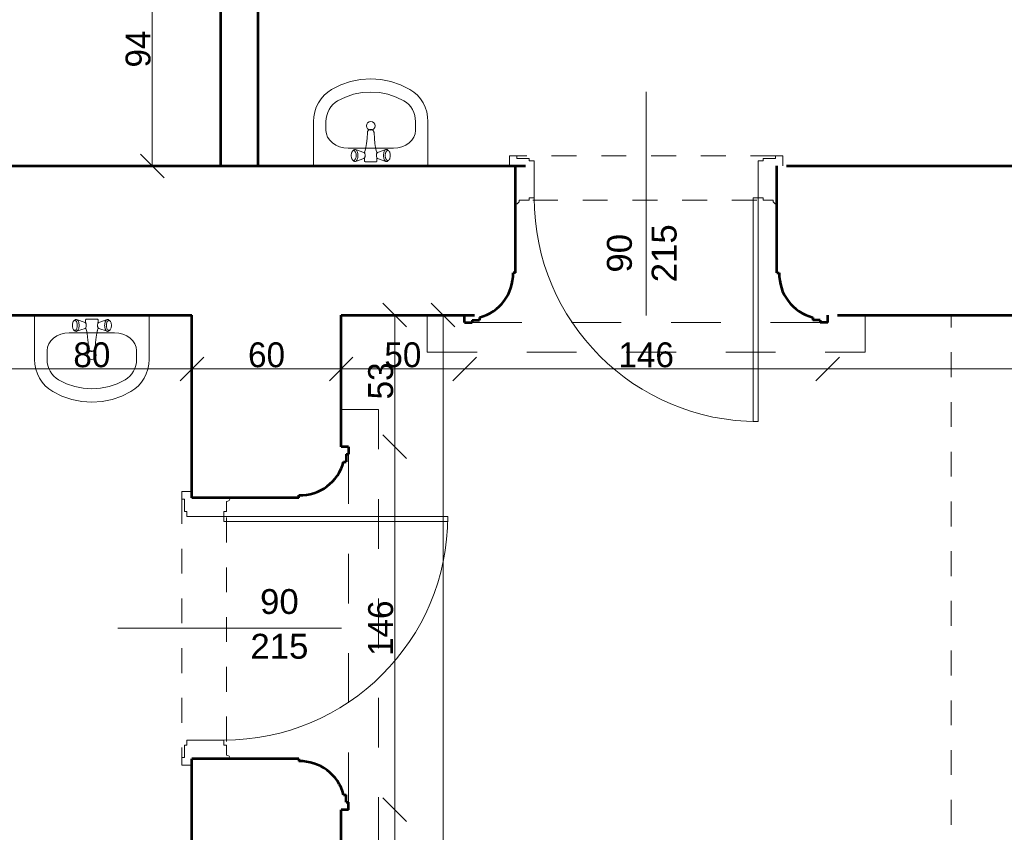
# Model space of a CAD drawing. Header units: inches. Extents: x -21887 to 84279, y -131485 to 67836.
# Tile 185 of 256: x -11132 to -7174, y 52950 to 56219. Entities that reach past the tile are written whole.
import ezdxf

# ---------------------------------------------------------------- set-up
doc = ezdxf.new("R2010")
doc.units = ezdxf.units.IN
doc.header["$MEASUREMENT"] = 0
doc.linetypes.add('Dashed', pattern=[400, 200, -200])
doc.linetypes.add('Dashed copy', pattern=[200, 100, -100])
doc.layers.get('0').update_dxf_attribs({"lineweight": 13})
doc.layers.get('Defpoints').update_dxf_attribs({"lineweight": 13})
for name, color, linetype, lineweight in [('AI_MURY', 7, 'Continuous', 53), ('Dimensioning', 7, 'Continuous', 13), ('DRZWI', 7, 'Continuous', 13), ('dzialowki', 7, 'Continuous', 53), ('Furniture & Equipment', 7, 'Continuous', 13)]:
    doc.layers.add(name, color=color, linetype=linetype, lineweight=lineweight)
doc.styles.add('GENERATED_STYLE_7', font='txt')
doc.styles.add('Style-Courier New', font='txt')
doc.dimstyles.new('Dimstyle_4', dxfattribs={"dimtxt": 100, "dimasz": 95, "dimexe": 0, "dimexo": 0, "dimgap": 0.09, "dimtad": 1, "dimdec": 0, "dimlfac": 0.1, "dimzin": 0, "dimdsep": 46, "dimlunit": 5, "dimtxsty": 'GENERATED_STYLE_7', "dimblk": 'ARROWHEAD_6', "dimcen": 0.09, "dimclrd": 161, "dimclre": 161, "dimclrt": 7, "dimadec": 0, "dimazin": 0, "dimtfac": 1, "dimtdec": 0, "dimtmove": 0, "dimatfit": 3, "dimfxl": 0, "dimtolj": 1, "dimtzin": 0, "dimarcsym": 0})
doc.dimstyles.new('Dimstyle_5', dxfattribs={"dimtxt": 100, "dimasz": 95, "dimexe": 0.18, "dimexo": 0, "dimgap": 0.09, "dimtad": 1, "dimtih": 1, "dimtoh": 1, "dimdec": 0, "dimlfac": 0.1, "dimzin": 0, "dimdsep": 46, "dimlunit": 5, "dimtxsty": 'GENERATED_STYLE_7', "dimblk": 'ARROWHEAD_6', "dimcen": 0.09, "dimclrd": 161, "dimclre": 161, "dimclrt": 7, "dimadec": 0, "dimazin": 0, "dimtfac": 1, "dimtdec": 0, "dimtmove": 0, "dimatfit": 3, "dimfxl": 0, "dimtolj": 1, "dimtzin": 0, "dimarcsym": 0})

# ---------------------------------------------------------------- blocks, each defined once
blk = doc.blocks.new('Basin 01_60')
at = {"layer": 'Furniture & Equipment', "color": 9, "linetype": 'Continuous'}
for p, q in [((0, 350), (0, 171.8)), ((460, 350), (0, 350)), ((152.8, 318.2), (152.1, 315)), ((152.8, 318.2), (152.1, 315)), ((153.8, 321.1), (152.8, 318.2)), ((153.8, 321.1), (152.8, 318.2)), ((155.1, 323.5), (153.8, 321.1)), ((155.1, 323.5), (153.8, 321.1)), ((156.5, 325.5), (155.1, 323.5)), ((156.5, 325.5), (155.1, 323.5)), ((158.1, 327), (156.5, 325.5)), ((158.1, 327), (156.5, 325.5)), ((162.6, 330.7), (158.1, 327)), ((162.6, 330.7), (158.1, 327)), ((159.8, 327.9), (158.1, 327)), ((159.8, 327.9), (158.1, 327)), ((161.5, 328.2), (159.8, 327.9)), ((161.5, 328.2), (159.8, 327.9)), ((163.2, 327.9), (161.5, 328.2)), ((163.2, 327.9), (161.5, 328.2)), ((164.6, 331.8), (162.6, 330.7)), ((164.6, 331.8), (162.6, 330.7)), ((164.9, 327), (163.2, 327.9)), ((164.9, 327), (163.2, 327.9)), ((166.7, 332.2), (164.6, 331.8)), ((166.7, 332.2), (164.6, 331.8)), ((166.5, 325.5), (164.9, 327)), ((166.5, 325.5), (164.9, 327)), ((167.9, 323.5), (166.5, 325.5)), ((167.9, 323.5), (166.5, 325.5)), ((168.8, 331.8), (166.7, 332.2)), ((168.8, 331.8), (166.7, 332.2)), ((169.2, 321.1), (167.9, 323.5)), ((169.2, 321.1), (167.9, 323.5)), ((170.8, 330.7), (168.8, 331.8)), ((202.4, 320), (168.8, 331.8)), ((170.8, 330.7), (168.8, 331.8)), ((202.4, 320), (168.8, 331.8)), ((170.2, 318.2), (169.2, 321.1)), ((170.2, 318.2), (169.2, 321.1)), ((170.9, 315), (170.2, 318.2)), ((170.9, 315), (170.2, 318.2)), ((172.7, 329), (170.8, 330.7)), ((172.7, 329), (170.8, 330.7)), ((174.4, 326.6), (172.7, 329)), ((174.4, 326.6), (172.7, 329)), ((175.9, 323.6), (174.4, 326.6)), ((175.9, 323.6), (174.4, 326.6)), ((177.1, 320.2), (175.9, 323.6)), ((177.1, 320.2), (175.9, 323.6)), ((178, 316.4), (177.1, 320.2)), ((178, 316.4), (177.1, 320.2)), ((203.4, 319.5), (202.4, 320)), ((203.4, 319.5), (202.4, 320)), ((204.3, 318.6), (203.4, 319.5)), ((204.3, 318.6), (203.4, 319.5)), ((205.2, 317.4), (204.3, 318.6)), ((205.2, 317.4), (204.3, 318.6)), ((206.7, 318.2), (204.6, 318.2)), ((206.7, 318.2), (204.6, 318.2)), ((205.2, 331.2), (205, 330.7)), ((205.2, 331.2), (205, 330.7)), ((205, 330.7), (205, 330.2)), ((205, 330.7), (205, 330.2)), ((205, 330.2), (205, 318.2)), ((205, 330.2), (205, 318.2)), ((205.4, 331.7), (205.2, 331.2)), ((205.4, 331.7), (205.2, 331.2)), ((205.9, 315.9), (205.2, 317.4)), ((205.9, 315.9), (205.2, 317.4)), ((205.7, 332.1), (205.4, 331.7)), ((205.7, 332.1), (205.4, 331.7)), ((206.1, 332.5), (205.7, 332.1)), ((206.1, 332.5), (205.7, 332.1)), ((206.5, 332.8), (206.1, 332.5)), ((206.5, 332.8), (206.1, 332.5)), ((207, 333), (206.5, 332.8)), ((207, 333), (206.5, 332.8)), ((207.5, 333.2), (207, 333)), ((207.5, 333.2), (207, 333)), ((208, 333.2), (207.5, 333.2)), ((208, 333.2), (207.5, 333.2)), ((252, 333.2), (208, 333.2)), ((252, 333.2), (208, 333.2)), ((252.5, 333.2), (252, 333.2)), ((252.5, 333.2), (252, 333.2)), ((253, 333), (252.5, 333.2)), ((253, 333), (252.5, 333.2)), ((253.5, 332.8), (253, 333)), ((253.5, 332.8), (253, 333)), ((253.9, 332.5), (253.5, 332.8)), ((253.9, 332.5), (253.5, 332.8)), ((255.4, 318.2), (253.5, 318.2)), ((255.4, 318.2), (253.5, 318.2)), ((254.3, 332.1), (253.9, 332.5)), ((254.3, 332.1), (253.9, 332.5)), ((254.8, 317.4), (254.1, 315.9)), ((254.8, 317.4), (254.1, 315.9)), ((254.6, 331.7), (254.3, 332.1)), ((254.6, 331.7), (254.3, 332.1)), ((254.8, 331.2), (254.6, 331.7)), ((254.8, 331.2), (254.6, 331.7)), ((255, 330.7), (254.8, 331.2)), ((255, 330.7), (254.8, 331.2)), ((255.7, 318.6), (254.8, 317.4)), ((255.7, 318.6), (254.8, 317.4)), ((255, 330.2), (255, 330.7)), ((255, 330.2), (255, 330.7)), ((255, 318.2), (255, 330.2)), ((255, 318.2), (255, 330.2)), ((256.6, 319.5), (255.7, 318.6)), ((256.6, 319.5), (255.7, 318.6)), ((257.6, 320), (256.6, 319.5)), ((257.6, 320), (256.6, 319.5)), ((257.6, 320), (291.2, 331.8)), ((257.6, 320), (291.2, 331.8)), ((282.9, 320.2), (282, 316.4)), ((282.9, 320.2), (282, 316.4)), ((284.1, 323.6), (282.9, 320.2)), ((284.1, 323.6), (282.9, 320.2)), ((285.6, 326.6), (284.1, 323.6)), ((285.6, 326.6), (284.1, 323.6)), ((287.3, 329), (285.6, 326.6)), ((287.3, 329), (285.6, 326.6)), ((289.2, 330.7), (287.3, 329)), ((289.2, 330.7), (287.3, 329)), ((289.8, 318.2), (289.1, 315)), ((289.8, 318.2), (289.1, 315)), ((291.2, 331.8), (289.2, 330.7)), ((291.2, 331.8), (289.2, 330.7)), ((290.8, 321.1), (289.8, 318.2)), ((290.8, 321.1), (289.8, 318.2)), ((292.1, 323.5), (290.8, 321.1)), ((292.1, 323.5), (290.8, 321.1)), ((293.3, 332.2), (291.2, 331.8)), ((293.3, 332.2), (291.2, 331.8)), ((293.5, 325.5), (292.1, 323.5)), ((293.5, 325.5), (292.1, 323.5)), ((295.4, 331.8), (293.3, 332.2)), ((295.4, 331.8), (293.3, 332.2)), ((295.1, 327), (293.5, 325.5)), ((295.1, 327), (293.5, 325.5)), ((296.8, 327.9), (295.1, 327)), ((296.8, 327.9), (295.1, 327)), ((297.4, 330.7), (295.4, 331.8)), ((297.4, 330.7), (295.4, 331.8)), ((298.5, 328.2), (296.8, 327.9)), ((298.5, 328.2), (296.8, 327.9)), ((297.4, 330.7), (301.9, 327)), ((297.4, 330.7), (301.9, 327)), ((300.2, 327.9), (298.5, 328.2)), ((300.2, 327.9), (298.5, 328.2)), ((301.9, 327), (300.2, 327.9)), ((301.9, 327), (300.2, 327.9)), ((303.5, 325.5), (301.9, 327)), ((303.5, 325.5), (301.9, 327)), ((304.9, 323.5), (303.5, 325.5)), ((304.9, 323.5), (303.5, 325.5)), ((306.2, 321.1), (304.9, 323.5)), ((306.2, 321.1), (304.9, 323.5)), ((307.2, 318.2), (306.2, 321.1)), ((307.2, 318.2), (306.2, 321.1)), ((307.9, 315), (307.2, 318.2)), ((307.9, 315), (307.2, 318.2)), ((460, 350), (460, 171.8)), ((138.9, 278.2), (138.9, 278.2)), ((321.1, 278.2), (138.9, 278.2)), ((151.7, 311.7), (151.5, 308.2)), ((151.7, 311.7), (151.5, 308.2)), ((151.5, 308.2), (151.7, 304.7)), ((151.5, 308.2), (151.7, 304.7)), ((152.1, 315), (151.7, 311.7)), ((152.1, 315), (151.7, 311.7)), ((151.7, 304.7), (152.1, 301.4)), ((151.7, 304.7), (152.1, 301.4)), ((152.1, 301.4), (152.8, 298.2)), ((152.1, 301.4), (152.8, 298.2)), ((152.8, 298.2), (153.8, 295.3)), ((152.8, 298.2), (153.8, 295.3)), ((153.8, 295.3), (155.1, 292.9)), ((153.8, 295.3), (155.1, 292.9)), ((155.1, 292.9), (156.5, 290.9)), ((155.1, 292.9), (156.5, 290.9)), ((156.5, 290.9), (158.1, 289.4)), ((156.5, 290.9), (158.1, 289.4)), ((158.1, 289.4), (159.8, 288.5)), ((162.6, 285.6), (158.1, 289.4)), ((158.1, 289.4), (159.8, 288.5)), ((162.6, 285.6), (158.1, 289.4)), ((159.8, 288.5), (161.5, 288.2)), ((159.8, 288.5), (161.5, 288.2)), ((161.5, 288.2), (163.2, 288.5)), ((161.5, 288.2), (163.2, 288.5)), ((162.6, 285.6), (164.6, 284.6)), ((162.6, 285.6), (164.6, 284.6)), ((163.2, 288.5), (164.9, 289.4)), ((163.2, 288.5), (164.9, 289.4)), ((164.6, 284.6), (166.7, 284.2)), ((164.6, 284.6), (166.7, 284.2)), ((164.9, 289.4), (166.5, 290.9)), ((164.9, 289.4), (166.5, 290.9)), ((166.5, 290.9), (167.9, 292.9)), ((166.5, 290.9), (167.9, 292.9)), ((166.7, 284.2), (168.8, 284.6)), ((166.7, 284.2), (168.8, 284.6)), ((167.9, 292.9), (169.2, 295.3)), ((167.9, 292.9), (169.2, 295.3)), ((202.4, 296.4), (168.8, 284.6)), ((202.4, 296.4), (168.8, 284.6)), ((168.8, 284.6), (170.8, 285.6)), ((168.8, 284.6), (170.8, 285.6)), ((169.2, 295.3), (170.2, 298.2)), ((169.2, 295.3), (170.2, 298.2)), ((170.2, 298.2), (170.9, 301.4)), ((170.2, 298.2), (170.9, 301.4)), ((170.8, 285.6), (172.7, 287.4)), ((170.8, 285.6), (172.7, 287.4)), ((171.4, 311.7), (170.9, 315)), ((171.4, 311.7), (170.9, 315)), ((170.9, 301.4), (171.4, 304.7)), ((170.9, 301.4), (171.4, 304.7)), ((171.5, 308.2), (171.4, 311.7)), ((171.5, 308.2), (171.4, 311.7)), ((171.4, 304.7), (171.5, 308.2)), ((171.4, 304.7), (171.5, 308.2)), ((172.7, 287.4), (174.4, 289.8)), ((172.7, 287.4), (174.4, 289.8)), ((174.4, 289.8), (175.9, 292.8)), ((174.4, 289.8), (175.9, 292.8)), ((175.9, 292.8), (177.1, 296.2)), ((175.9, 292.8), (177.1, 296.2)), ((177.1, 296.2), (178, 300)), ((177.1, 296.2), (178, 300)), ((178.5, 312.4), (178, 316.4)), ((178.5, 312.4), (178, 316.4)), ((178, 300), (178.5, 304)), ((178, 300), (178.5, 304)), ((178.7, 308.2), (178.5, 312.4)), ((178.7, 308.2), (178.5, 312.4)), ((178.5, 304), (178.7, 308.2)), ((178.5, 304), (178.7, 308.2)), ((202.4, 296.4), (203.4, 296.9)), ((202.4, 296.4), (203.4, 296.9)), ((203.4, 296.9), (204.3, 297.8)), ((203.4, 296.9), (204.3, 297.8)), ((204.3, 297.8), (205.2, 299)), ((204.3, 297.8), (205.2, 299)), ((207.1, 298.2), (204.6, 298.2)), ((207.1, 298.2), (204.6, 298.2)), ((205, 298.2), (205, 296.2)), ((205, 298.2), (205, 296.2)), ((205, 296.2), (205, 295.7)), ((205, 296.2), (205, 295.7)), ((205, 295.7), (205.2, 295.2)), ((205, 295.7), (205.2, 295.2)), ((205.2, 299), (205.9, 300.5)), ((205.2, 299), (205.9, 300.5)), ((205.2, 295.2), (208.1, 288.3)), ((205.2, 295.2), (208.1, 288.3)), ((206.5, 314.2), (205.9, 315.9)), ((206.5, 314.2), (205.9, 315.9)), ((205.9, 300.5), (206.5, 302.2)), ((205.9, 300.5), (206.5, 302.2)), ((207, 312.3), (206.5, 314.2)), ((207, 312.3), (206.5, 314.2)), ((206.5, 302.2), (207, 304.1)), ((206.5, 302.2), (207, 304.1)), ((207.2, 310.3), (207, 312.3)), ((207.2, 310.3), (207, 312.3)), ((207, 304.1), (207.2, 306.1)), ((207, 304.1), (207.2, 306.1)), ((207.3, 308.2), (207.2, 310.3)), ((207.3, 308.2), (207.2, 310.3)), ((207.2, 306.1), (207.3, 308.2)), ((207.2, 306.1), (207.3, 308.2)), ((208, 288.6), (210.7, 276.6)), ((208, 288.6), (210.7, 276.6)), ((252, 288.6), (249.3, 276.6)), ((252, 288.6), (249.3, 276.6)), ((254.8, 295.2), (251.9, 288.3)), ((254.8, 295.2), (251.9, 288.3)), ((252.8, 310.3), (252.7, 308.2)), ((252.8, 310.3), (252.7, 308.2)), ((252.7, 308.2), (252.8, 306.1)), ((252.7, 308.2), (252.8, 306.1)), ((253, 312.3), (252.8, 310.3)), ((253, 312.3), (252.8, 310.3)), ((252.8, 306.1), (253, 304.1)), ((252.8, 306.1), (253, 304.1)), ((253.5, 314.2), (253, 312.3)), ((253.5, 314.2), (253, 312.3)), ((253, 304.1), (253.5, 302.2)), ((253, 304.1), (253.5, 302.2)), ((255.4, 298.2), (253.2, 298.2)), ((255.4, 298.2), (253.2, 298.2)), ((254.1, 315.9), (253.5, 314.2)), ((254.1, 315.9), (253.5, 314.2)), ((253.5, 302.2), (254.1, 300.5)), ((253.5, 302.2), (254.1, 300.5)), ((254.1, 300.5), (254.8, 299)), ((254.1, 300.5), (254.8, 299)), ((254.8, 299), (255.7, 297.8)), ((254.8, 299), (255.7, 297.8)), ((254.8, 295.2), (255, 295.7)), ((254.8, 295.2), (255, 295.7)), ((255, 296.2), (255, 298.2)), ((255, 296.2), (255, 298.2)), ((255, 295.7), (255, 296.2)), ((255, 295.7), (255, 296.2)), ((255.7, 297.8), (256.6, 296.9)), ((255.7, 297.8), (256.6, 296.9)), ((256.6, 296.9), (257.6, 296.4)), ((256.6, 296.9), (257.6, 296.4)), ((257.6, 296.4), (291.2, 284.6)), ((257.6, 296.4), (291.2, 284.6)), ((281.5, 312.4), (281.3, 308.2)), ((281.5, 312.4), (281.3, 308.2)), ((281.3, 308.2), (281.5, 304)), ((281.3, 308.2), (281.5, 304)), ((282, 316.4), (281.5, 312.4)), ((282, 316.4), (281.5, 312.4)), ((281.5, 304), (282, 300)), ((281.5, 304), (282, 300)), ((282, 300), (282.9, 296.2)), ((282, 300), (282.9, 296.2)), ((282.9, 296.2), (284.1, 292.8)), ((282.9, 296.2), (284.1, 292.8)), ((284.1, 292.8), (285.6, 289.8)), ((284.1, 292.8), (285.6, 289.8)), ((285.6, 289.8), (287.3, 287.4)), ((285.6, 289.8), (287.3, 287.4)), ((287.3, 287.4), (289.2, 285.6)), ((287.3, 287.4), (289.2, 285.6)), ((288.6, 311.7), (288.5, 308.2)), ((288.6, 311.7), (288.5, 308.2)), ((288.5, 308.2), (288.6, 304.7)), ((288.5, 308.2), (288.6, 304.7)), ((289.1, 315), (288.6, 311.7)), ((289.1, 315), (288.6, 311.7)), ((288.6, 304.7), (289.1, 301.4)), ((288.6, 304.7), (289.1, 301.4)), ((289.1, 301.4), (289.8, 298.2)), ((289.1, 301.4), (289.8, 298.2)), ((289.2, 285.6), (291.2, 284.6)), ((289.2, 285.6), (291.2, 284.6)), ((289.8, 298.2), (290.8, 295.3)), ((289.8, 298.2), (290.8, 295.3)), ((290.8, 295.3), (292.1, 292.9)), ((290.8, 295.3), (292.1, 292.9)), ((291.2, 284.6), (293.3, 284.2)), ((291.2, 284.6), (293.3, 284.2)), ((292.1, 292.9), (293.5, 290.9)), ((292.1, 292.9), (293.5, 290.9)), ((293.3, 284.2), (295.4, 284.6)), ((293.3, 284.2), (295.4, 284.6)), ((293.5, 290.9), (295.1, 289.4)), ((293.5, 290.9), (295.1, 289.4)), ((295.1, 289.4), (296.8, 288.5)), ((295.1, 289.4), (296.8, 288.5)), ((295.4, 284.6), (297.4, 285.6)), ((295.4, 284.6), (297.4, 285.6)), ((296.8, 288.5), (298.5, 288.2)), ((296.8, 288.5), (298.5, 288.2)), ((297.4, 285.6), (301.9, 289.4)), ((297.4, 285.6), (301.9, 289.4)), ((298.5, 288.2), (300.2, 288.5)), ((298.5, 288.2), (300.2, 288.5)), ((300.2, 288.5), (301.9, 289.4)), ((300.2, 288.5), (301.9, 289.4)), ((301.9, 289.4), (303.5, 290.9)), ((301.9, 289.4), (303.5, 290.9)), ((303.5, 290.9), (304.9, 292.9)), ((303.5, 290.9), (304.9, 292.9)), ((304.9, 292.9), (306.2, 295.3)), ((304.9, 292.9), (306.2, 295.3)), ((306.2, 295.3), (307.2, 298.2)), ((306.2, 295.3), (307.2, 298.2)), ((307.2, 298.2), (307.9, 301.4)), ((307.2, 298.2), (307.9, 301.4)), ((308.3, 311.7), (307.9, 315)), ((308.3, 311.7), (307.9, 315)), ((307.9, 301.4), (308.3, 304.7)), ((307.9, 301.4), (308.3, 304.7)), ((308.5, 308.2), (308.3, 311.7)), ((308.5, 308.2), (308.3, 311.7)), ((308.3, 304.7), (308.5, 308.2)), ((308.3, 304.7), (308.5, 308.2)), ((210.7, 276.6), (213, 260.3)), ((210.7, 276.6), (213, 260.3)), ((213, 260.4), (215, 239.3)), ((213, 260.4), (215, 239.3)), ((215, 239.3), (216.8, 216.1)), ((215, 239.3), (216.8, 216.1)), ((245, 239.3), (243.2, 216.1)), ((245, 239.3), (243.2, 216.1)), ((247, 260.4), (245, 239.3)), ((247, 260.4), (245, 239.3)), ((249.3, 276.6), (247, 260.3)), ((249.3, 276.6), (247, 260.3)), ((50, 207.5), (50, 171.8)), ((217, 214), (216.8, 216.1)), ((217, 214), (216.8, 216.1)), ((217, 213.9), (217, 214)), ((217, 213.9), (217, 214)), ((217.6, 211.9), (217, 213.9)), ((217.6, 211.9), (217, 213.9)), ((218.6, 210.1), (217.6, 211.9)), ((218.6, 210.1), (217.6, 211.9)), ((220, 208.3), (218.6, 210.1)), ((220, 208.3), (218.6, 210.1)), ((221.6, 206.9), (220, 208.3)), ((221.6, 206.9), (220, 208.3)), ((223.5, 205.7), (221.6, 206.9)), ((223.5, 205.7), (221.6, 206.9)), ((225.6, 204.9), (223.5, 205.7)), ((225.6, 204.9), (223.5, 205.7)), ((225, 204.9), (223.9, 205.6)), ((226.6, 204.2), (225, 204.9)), ((227.7, 204.3), (225.6, 204.9)), ((227.7, 204.3), (225.6, 204.9)), ((228.3, 203.8), (226.6, 204.2)), ((230, 204.2), (227.7, 204.3)), ((230, 204.2), (227.7, 204.3)), ((230, 203.7), (228.3, 203.8)), ((232.3, 204.3), (230, 204.2)), ((232.3, 204.3), (230, 204.2)), ((231.7, 203.8), (230, 203.7)), ((233.4, 204.2), (231.7, 203.8)), ((234.4, 204.9), (232.3, 204.3)), ((234.4, 204.9), (232.3, 204.3)), ((235, 204.9), (233.4, 204.2)), ((236.5, 205.7), (234.4, 204.9)), ((236.5, 205.7), (234.4, 204.9)), ((236.1, 205.6), (235, 204.9)), ((238.4, 206.9), (236.5, 205.7)), ((238.4, 206.9), (236.5, 205.7)), ((240, 208.3), (238.4, 206.9)), ((240, 208.3), (238.4, 206.9)), ((241.4, 210.1), (240, 208.3)), ((241.4, 210.1), (240, 208.3)), ((242.4, 211.9), (241.4, 210.1)), ((242.4, 211.9), (241.4, 210.1)), ((243, 213.9), (242.4, 211.9)), ((243, 213.9), (242.4, 211.9)), ((243.2, 216.1), (243, 214)), ((243.2, 216.1), (243, 214)), ((243, 213.9), (243, 214)), ((243, 213.9), (243, 214)), ((410, 207.5), (410, 171.8))]:
    blk.add_line(p, q, dxfattribs=at)
at = {"layer": 'Furniture & Equipment', "color": 9, "linetype": 'Continuous', "flags": 128}
for points in [[(138.9, 278.2), (121.6, 276.9), (104.9, 272.8), (89.5, 266.3), (76, 257.5), (65, 246.8), (56.8, 234.5), (51.7, 221.3), (50, 207.5)], [(410, 207.5), (408.3, 221.3), (403.2, 234.5), (395, 246.8), (384, 257.5), (370.5, 266.3), (355.1, 272.8), (338.4, 276.9), (321.1, 278.2)], [(0, 171.8), (1.2, 152.1), (5, 132.7), (11.1, 114.1), (19.5, 96.5), (30.1, 80.2), (42.7, 65.6), (56.9, 52.9), (72.7, 42.3)], [(50, 171.8), (50.8, 159.2), (53.2, 146.8), (57.1, 134.9), (62.5, 123.6), (69.3, 113.2), (77.3, 103.8), (86.4, 95.7), (96.5, 89)], [(363.5, 89), (373.6, 95.7), (382.7, 103.8), (390.7, 113.2), (397.5, 123.6), (402.9, 134.9), (406.8, 146.8), (409.2, 159.2), (410, 171.8)], [(387.3, 42.3), (403.1, 52.9), (417.3, 65.6), (429.9, 80.2), (440.5, 96.5), (448.9, 114.1), (455, 132.7), (458.8, 152.1), (460, 171.8)], [(96.5, 89), (128, 73.4), (161.1, 62.2), (195.3, 55.3), (230, 53), (264.7, 55.3), (298.9, 62.2), (332, 73.4), (363.5, 89)], [(72.7, 42.3), (109.8, 24), (148.8, 10.8), (189.1, 2.7), (230, 0), (270.9, 2.7), (311.2, 10.8), (350.2, 24), (387.3, 42.3)]]:
    blk.add_lwpolyline(points, dxfattribs=at)
at = {"layer": 'Furniture & Equipment', "color": 9, "linetype": 'Continuous'}
blk.add_circle((230, 188.9), 17.5, dxfattribs=at)
blk = doc.blocks.new('ARROWHEAD_6')
at = {"color": 0, "linetype": 'Continuous'}
for p, q in [((-0.5, -0.5), (0.5, 0.5)), ((0, 0), (-1, 0))]:
    blk.add_line(p, q, dxfattribs=at)
blk = doc.blocks.new('*U253')
at = {"layer": 'Defpoints', "color": 0, "linetype": 'Continuous'}
for p in [(-9430, 55030.7), (-9430, 55030.7), (-9430, 33430.7)]:
    blk.add_point(p, dxfattribs=at)
at = {"layer": 'Dimensioning', "color": 161, "linetype": 'Continuous', "lineweight": -2}
blk.add_line((-9430, 33525.7), (-9430, 54935.7), dxfattribs=at)
at = {"layer": 'Dimensioning', "color": 161, "linetype": 'Continuous', "lineweight": -2, "xscale": 95, "yscale": 95, "zscale": 95}
for p, rotation in [((-9430, 55030.7), 90), ((-9430, 33430.7), 270)]:
    blk.add_blockref('ARROWHEAD_6', p, dxfattribs=dict(at, rotation=rotation))
at = {"layer": 'Dimensioning', "color": 7, "linetype": 'Continuous', "insert": (-9486.2, 44230.7), "char_height": 100, "attachment_point": 5, "rotation": 90, "style": 'GENERATED_STYLE_7'}
blk.add_mtext('2160', dxfattribs=at)
blk = doc.blocks.new('*D2022')
at = {"layer": 'Defpoints'}
for p in [(-9430, 55030.7), (-9430, 55030.7), (-9430, 44230.7), (-9430, 33430.7)]:
    blk.add_point(p, dxfattribs=at)
at = {"layer": 'Dimensioning', "color": 161, "linetype": 'Continuous'}
blk.add_blockref('*U253', (0, 0), dxfattribs=at)
blk = doc.blocks.new('*U448')
at = {"layer": 'Defpoints', "color": 0, "linetype": 'Continuous'}
for p in [(-9839.5, 53040.7), (-9624, 53040.7), (-9839.5, 50210.7)]:
    blk.add_point(p, dxfattribs=at)
at = {"layer": 'Dimensioning', "color": 161, "linetype": 'Continuous', "lineweight": -2}
for p, q in [((-9624.2, 53040.7), (-9624, 53040.7)), ((-9624, 50305.7), (-9624, 52945.7)), ((-9624.2, 50210.7), (-9624, 50210.7))]:
    blk.add_line(p, q, dxfattribs=at)
at = {"layer": 'Dimensioning', "color": 161, "linetype": 'Continuous', "lineweight": -2, "xscale": 95, "yscale": 95, "zscale": 95}
for p, rotation in [((-9624, 53040.7), 90), ((-9624, 50210.7), 270)]:
    blk.add_blockref('ARROWHEAD_6', p, dxfattribs=dict(at, rotation=rotation))
at = {"layer": 'Dimensioning', "color": 7, "linetype": 'Continuous', "insert": (-9680.3, 51625.7), "char_height": 100, "attachment_point": 5, "rotation": 90, "style": 'GENERATED_STYLE_7'}
blk.add_mtext('283', dxfattribs=at)
blk = doc.blocks.new('*D2618')
at = {"layer": 'Defpoints'}
for p in [(-9839.5, 53040.7), (-9624, 53040.7), (-9624, 51625.7), (-9839.5, 50210.7)]:
    blk.add_point(p, dxfattribs=at)
at = {"layer": 'Dimensioning', "color": 161, "linetype": 'Continuous'}
blk.add_blockref('*U448', (0, 0), dxfattribs=at)
blk = doc.blocks.new('*U449')
at = {"layer": 'Defpoints', "color": 0, "linetype": 'Continuous'}
for p in [(-9839.5, 54500.7), (-9624, 54500.7), (-9839.5, 53040.7)]:
    blk.add_point(p, dxfattribs=at)
at = {"layer": 'Dimensioning', "color": 161, "linetype": 'Continuous', "lineweight": -2}
for p, q in [((-9624.2, 54500.7), (-9624, 54500.7)), ((-9624, 53135.7), (-9624, 54405.7)), ((-9624.2, 53040.7), (-9624, 53040.7))]:
    blk.add_line(p, q, dxfattribs=at)
at = {"layer": 'Dimensioning', "color": 161, "linetype": 'Continuous', "lineweight": -2, "xscale": 95, "yscale": 95, "zscale": 95}
for p, rotation in [((-9624, 54500.7), 90), ((-9624, 53040.7), 270)]:
    blk.add_blockref('ARROWHEAD_6', p, dxfattribs=dict(at, rotation=rotation))
at = {"layer": 'Dimensioning', "color": 7, "linetype": 'Continuous', "insert": (-9680.3, 53770.7), "char_height": 100, "attachment_point": 5, "rotation": 90, "style": 'GENERATED_STYLE_7'}
blk.add_mtext('146', dxfattribs=at)
blk = doc.blocks.new('*D2619')
at = {"layer": 'Defpoints'}
for p in [(-9839.5, 54500.7), (-9624, 54500.7), (-9624, 53770.7), (-9839.5, 53040.7)]:
    blk.add_point(p, dxfattribs=at)
at = {"layer": 'Dimensioning', "color": 161, "linetype": 'Continuous'}
blk.add_blockref('*U449', (0, 0), dxfattribs=at)
blk = doc.blocks.new('*U450')
at = {"layer": 'Defpoints', "color": 0, "linetype": 'Continuous'}
for p in [(-9839.5, 55030.7), (-9624, 55030.7), (-9839.5, 54500.7)]:
    blk.add_point(p, dxfattribs=at)
at = {"layer": 'Dimensioning', "color": 161, "linetype": 'Continuous', "lineweight": -2}
for p, q in [((-9624.2, 55030.7), (-9624, 55030.7)), ((-9624, 54595.7), (-9624, 54935.7)), ((-9624.2, 54500.7), (-9624, 54500.7))]:
    blk.add_line(p, q, dxfattribs=at)
at = {"layer": 'Dimensioning', "color": 161, "linetype": 'Continuous', "lineweight": -2, "xscale": 95, "yscale": 95, "zscale": 95}
for p, rotation in [((-9624, 55030.7), 90), ((-9624, 54500.7), 270)]:
    blk.add_blockref('ARROWHEAD_6', p, dxfattribs=dict(at, rotation=rotation))
at = {"layer": 'Dimensioning', "color": 7, "linetype": 'Continuous', "insert": (-9680.3, 54765.7), "char_height": 100, "attachment_point": 5, "rotation": 90, "style": 'GENERATED_STYLE_7'}
blk.add_mtext('53', dxfattribs=at)
blk = doc.blocks.new('*D2620')
at = {"layer": 'Defpoints'}
for p in [(-9839.5, 55030.7), (-9624, 55030.7), (-9624, 54765.7), (-9839.5, 54500.7)]:
    blk.add_point(p, dxfattribs=at)
at = {"layer": 'Dimensioning', "color": 161, "linetype": 'Continuous'}
blk.add_blockref('*U450', (0, 0), dxfattribs=at)
blk = doc.blocks.new('*U1644')
at = {"layer": 'Defpoints', "color": 0, "linetype": 'Continuous'}
for p in [(-11244, 55030.7), (-10439.5, 55030.7), (-10439.5, 54813.9)]:
    blk.add_point(p, dxfattribs=at)
at = {"layer": 'Dimensioning', "color": 161, "linetype": 'Continuous', "lineweight": -2}
for p, q in [((-11244, 54814), (-11244, 54813.7)), ((-11149, 54813.9), (-10534.5, 54813.9)), ((-10439.5, 54814), (-10439.5, 54813.7))]:
    blk.add_line(p, q, dxfattribs=at)
at = {"layer": 'Dimensioning', "color": 161, "linetype": 'Continuous', "lineweight": -2, "xscale": 95, "yscale": 95, "zscale": 95, "rotation": 180}
blk.add_blockref('ARROWHEAD_6', (-11244, 54813.9), dxfattribs=at)
at = {"layer": 'Dimensioning', "color": 161, "linetype": 'Continuous', "lineweight": -2, "xscale": 95, "yscale": 95, "zscale": 95}
blk.add_blockref('ARROWHEAD_6', (-10439.5, 54813.9), dxfattribs=at)
at = {"layer": 'Dimensioning', "color": 7, "linetype": 'Continuous', "insert": (-10841.7, 54870.1), "char_height": 100, "attachment_point": 5, "style": 'GENERATED_STYLE_7'}
blk.add_mtext('80', dxfattribs=at)
blk = doc.blocks.new('*D3322')
at = {"layer": 'Defpoints'}
for p in [(-11244, 55030.7), (-10439.5, 55030.7), (-10841.7, 54813.9), (-10439.5, 54813.9)]:
    blk.add_point(p, dxfattribs=at)
at = {"layer": 'Dimensioning', "color": 161, "linetype": 'Continuous'}
blk.add_blockref('*U1644', (0, 0), dxfattribs=at)
blk = doc.blocks.new('*U1645')
at = {"layer": 'Defpoints', "color": 0, "linetype": 'Continuous'}
for p in [(-10439.5, 55030.7), (-9839.5, 55030.7), (-9839.5, 54813.9)]:
    blk.add_point(p, dxfattribs=at)
at = {"layer": 'Dimensioning', "color": 161, "linetype": 'Continuous', "lineweight": -2}
for p, q in [((-10439.5, 54814), (-10439.5, 54813.7)), ((-10344.5, 54813.9), (-9934.5, 54813.9)), ((-9839.5, 54814), (-9839.5, 54813.7))]:
    blk.add_line(p, q, dxfattribs=at)
at = {"layer": 'Dimensioning', "color": 161, "linetype": 'Continuous', "lineweight": -2, "xscale": 95, "yscale": 95, "zscale": 95, "rotation": 180}
blk.add_blockref('ARROWHEAD_6', (-10439.5, 54813.9), dxfattribs=at)
at = {"layer": 'Dimensioning', "color": 161, "linetype": 'Continuous', "lineweight": -2, "xscale": 95, "yscale": 95, "zscale": 95}
blk.add_blockref('ARROWHEAD_6', (-9839.5, 54813.9), dxfattribs=at)
at = {"layer": 'Dimensioning', "color": 7, "linetype": 'Continuous', "insert": (-10139.5, 54870.1), "char_height": 100, "attachment_point": 5, "style": 'GENERATED_STYLE_7'}
blk.add_mtext('60', dxfattribs=at)
blk = doc.blocks.new('*D3323')
at = {"layer": 'Defpoints'}
for p in [(-10439.5, 55030.7), (-9839.5, 55030.7), (-10139.5, 54813.9), (-9839.5, 54813.9)]:
    blk.add_point(p, dxfattribs=at)
at = {"layer": 'Dimensioning', "color": 161, "linetype": 'Continuous'}
blk.add_blockref('*U1645', (0, 0), dxfattribs=at)
blk = doc.blocks.new('*U1646')
at = {"layer": 'Defpoints', "color": 0, "linetype": 'Continuous'}
for p in [(-9839.5, 55030.7), (-9343.4, 55030.7), (-9343.4, 54813.9)]:
    blk.add_point(p, dxfattribs=at)
at = {"layer": 'Dimensioning', "color": 161, "linetype": 'Continuous', "lineweight": -2}
for p, q in [((-9839.5, 54814), (-9839.5, 54813.7)), ((-9744.5, 54813.9), (-9438.4, 54813.9)), ((-9343.4, 54814), (-9343.4, 54813.7))]:
    blk.add_line(p, q, dxfattribs=at)
at = {"layer": 'Dimensioning', "color": 161, "linetype": 'Continuous', "lineweight": -2, "xscale": 95, "yscale": 95, "zscale": 95, "rotation": 180}
blk.add_blockref('ARROWHEAD_6', (-9839.5, 54813.9), dxfattribs=at)
at = {"layer": 'Dimensioning', "color": 161, "linetype": 'Continuous', "lineweight": -2, "xscale": 95, "yscale": 95, "zscale": 95}
blk.add_blockref('ARROWHEAD_6', (-9343.4, 54813.9), dxfattribs=at)
at = {"layer": 'Dimensioning', "color": 7, "linetype": 'Continuous', "insert": (-9591.5, 54870.1), "char_height": 100, "attachment_point": 5, "style": 'GENERATED_STYLE_7'}
blk.add_mtext('50', dxfattribs=at)
blk = doc.blocks.new('*D3324')
at = {"layer": 'Defpoints'}
for p in [(-9839.5, 55030.7), (-9343.4, 55030.7), (-9591.5, 54813.9), (-9343.4, 54813.9)]:
    blk.add_point(p, dxfattribs=at)
at = {"layer": 'Dimensioning', "color": 161, "linetype": 'Continuous'}
blk.add_blockref('*U1646', (0, 0), dxfattribs=at)
blk = doc.blocks.new('*U1647')
at = {"layer": 'Defpoints', "color": 0, "linetype": 'Continuous'}
for p in [(-9343.4, 55030.7), (-7883.4, 55030.7), (-7883.4, 54813.9)]:
    blk.add_point(p, dxfattribs=at)
at = {"layer": 'Dimensioning', "color": 161, "linetype": 'Continuous', "lineweight": -2}
for p, q in [((-9343.4, 54814), (-9343.4, 54813.7)), ((-9248.4, 54813.9), (-7978.4, 54813.9)), ((-7883.4, 54814), (-7883.4, 54813.7))]:
    blk.add_line(p, q, dxfattribs=at)
at = {"layer": 'Dimensioning', "color": 161, "linetype": 'Continuous', "lineweight": -2, "xscale": 95, "yscale": 95, "zscale": 95, "rotation": 180}
blk.add_blockref('ARROWHEAD_6', (-9343.4, 54813.9), dxfattribs=at)
at = {"layer": 'Dimensioning', "color": 161, "linetype": 'Continuous', "lineweight": -2, "xscale": 95, "yscale": 95, "zscale": 95}
blk.add_blockref('ARROWHEAD_6', (-7883.4, 54813.9), dxfattribs=at)
at = {"layer": 'Dimensioning', "color": 7, "linetype": 'Continuous', "insert": (-8613.4, 54870.1), "char_height": 100, "attachment_point": 5, "style": 'GENERATED_STYLE_7'}
blk.add_mtext('146', dxfattribs=at)
blk = doc.blocks.new('*D3325')
at = {"layer": 'Defpoints'}
for p in [(-9343.4, 55030.7), (-7883.4, 55030.7), (-8613.4, 54813.9), (-7883.4, 54813.9)]:
    blk.add_point(p, dxfattribs=at)
at = {"layer": 'Dimensioning', "color": 161, "linetype": 'Continuous'}
blk.add_blockref('*U1647', (0, 0), dxfattribs=at)
blk = doc.blocks.new('*U1648')
at = {"layer": 'Defpoints', "color": 0, "linetype": 'Continuous'}
for p in [(-7883.4, 55030.7), (-5592.4, 55030.7), (-5592.4, 54813.9)]:
    blk.add_point(p, dxfattribs=at)
at = {"layer": 'Dimensioning', "color": 161, "linetype": 'Continuous', "lineweight": -2}
for p, q in [((-7883.4, 54814), (-7883.4, 54813.7)), ((-7788.4, 54813.9), (-5687.4, 54813.9)), ((-5592.4, 54814), (-5592.4, 54813.7))]:
    blk.add_line(p, q, dxfattribs=at)
at = {"layer": 'Dimensioning', "color": 161, "linetype": 'Continuous', "lineweight": -2, "xscale": 95, "yscale": 95, "zscale": 95, "rotation": 180}
blk.add_blockref('ARROWHEAD_6', (-7883.4, 54813.9), dxfattribs=at)
at = {"layer": 'Dimensioning', "color": 161, "linetype": 'Continuous', "lineweight": -2, "xscale": 95, "yscale": 95, "zscale": 95}
blk.add_blockref('ARROWHEAD_6', (-5592.4, 54813.9), dxfattribs=at)
at = {"layer": 'Dimensioning', "color": 7, "linetype": 'Continuous', "insert": (-6737.9, 54870.1), "char_height": 100, "attachment_point": 5, "style": 'GENERATED_STYLE_7'}
blk.add_mtext('229', dxfattribs=at)
blk = doc.blocks.new('*D3326')
at = {"layer": 'Defpoints'}
for p in [(-7883.4, 55030.7), (-5592.4, 55030.7), (-6737.9, 54813.9), (-5592.4, 54813.9)]:
    blk.add_point(p, dxfattribs=at)
at = {"layer": 'Dimensioning', "color": 161, "linetype": 'Continuous'}
blk.add_blockref('*U1648', (0, 0), dxfattribs=at)
blk = doc.blocks.new('*U907')
at = {"layer": 'Defpoints', "color": 0, "linetype": 'Continuous'}
for p in [(-10599.1, 56570.7), (-10364, 56570.7), (-10655.2, 55630.7)]:
    blk.add_point(p, dxfattribs=at)
at = {"layer": 'Dimensioning', "color": 161, "linetype": 'Continuous', "lineweight": -2}
for p, q in [((-10598.9, 56570.7), (-10599.1, 56570.7)), ((-10599.1, 55725.7), (-10599.1, 56475.7)), ((-10599.3, 55630.7), (-10599.1, 55630.7))]:
    blk.add_line(p, q, dxfattribs=at)
at = {"layer": 'Dimensioning', "color": 161, "linetype": 'Continuous', "lineweight": -2, "xscale": 95, "yscale": 95, "zscale": 95}
for p, rotation in [((-10599.1, 56570.7), 90), ((-10599.1, 55630.7), 270)]:
    blk.add_blockref('ARROWHEAD_6', p, dxfattribs=dict(at, rotation=rotation))
at = {"layer": 'Dimensioning', "color": 7, "linetype": 'Continuous', "insert": (-10655.4, 56100.7), "char_height": 100, "attachment_point": 5, "rotation": 90, "style": 'GENERATED_STYLE_7'}
blk.add_mtext('94', dxfattribs=at)
blk = doc.blocks.new('*D3402')
at = {"layer": 'Defpoints'}
for p in [(-10599.1, 56570.7), (-10364, 56570.7), (-10599.1, 56100.7), (-10655.2, 55630.7)]:
    blk.add_point(p, dxfattribs=at)
at = {"layer": 'Dimensioning', "color": 161, "linetype": 'Continuous'}
blk.add_blockref('*U907', (0, 0), dxfattribs=at)

msp = doc.modelspace()

# ---------------------------------------------------------------- linework, layer by layer
at = {"layer": 'AI_MURY', "color": 7, "linetype": 'Continuous'}
for p, q in [((-11244, 55630.7), (-9099, 55630.7)), ((-9138.4, 55200.7), (-9138.4, 55630.7)), ((-8088.4, 55200.7), (-8088.4, 55630.7)), ((-8049, 55630.7), (-5387.4, 55630.7)), ((-9138.4, 55200.7), (-9148.4, 55200.7)), ((-8088.4, 55200.7), (-8078.4, 55200.7)), ((-11244, 55030.7), (-10439.5, 55030.7)), ((-10439.5, 54295.7), (-10439.5, 55030.7)), ((-9839.5, 54500.7), (-9839.5, 55030.7)), ((-9839.5, 55030.7), (-9304, 55030.7)), ((-9343.4, 55000.7), (-9343.4, 55030.7)), ((-9283.4, 55020.7), (-9283.4, 55010.7)), ((-7943.4, 55020.7), (-7943.4, 55010.7)), ((-7883.4, 55000.7), (-7883.4, 55030.7)), ((-7844, 55030.7), (-5592.4, 55030.7)), ((-9343.4, 55000.7), (-9313.4, 55000.7)), ((-9313.4, 55010.7), (-9283.4, 55010.7)), ((-9313.4, 55010.7), (-9313.4, 55000.7)), ((-7913.4, 55010.7), (-7943.4, 55010.7)), ((-7913.4, 55010.7), (-7913.4, 55000.7)), ((-7883.4, 55000.7), (-7913.4, 55000.7)), ((-9809.5, 54500.7), (-9839.5, 54500.7)), ((-9819.5, 54470.7), (-9819.5, 54440.7)), ((-9819.5, 54470.7), (-9809.5, 54470.7)), ((-9809.5, 54500.7), (-9809.5, 54470.7)), ((-9829.5, 54440.7), (-9819.5, 54440.7)), ((-10009.5, 54295.7), (-10439.5, 54295.7)), ((-10009.5, 54295.7), (-10009.5, 54305.7)), ((-10439.5, 50005.7), (-10439.5, 53245.7)), ((-10009.5, 53245.7), (-10439.5, 53245.7)), ((-10009.5, 53245.7), (-10009.5, 53235.7)), ((-9829.5, 53100.7), (-9819.5, 53100.7)), ((-9819.5, 53070.7), (-9819.5, 53100.7)), ((-9839.5, 50210.7), (-9839.5, 53040.7)), ((-9809.5, 53040.7), (-9839.5, 53040.7)), ((-9819.5, 53070.7), (-9809.5, 53070.7)), ((-9809.5, 53040.7), (-9809.5, 53070.7))]:
    msp.add_line(p, q, dxfattribs=at)
for centre, start, end in [((-9328.4, 55195.3), 284.44, 1.7261), ((-7898.5, 55195.3), 178.2739, 255.56), ((-10004.1, 54485.7), 268.2739, 345.56), ((-10004.1, 53055.8), 14.44, 91.7261)]:
    msp.add_arc(centre, 180, start, end, dxfattribs=at)
at = {"layer": 'DRZWI', "color": 5, "linetype": 'Continuous'}
for p, q in [((-8613.4, 55029), (-8613.4, 55929)), ((-9163.4, 55670.7), (-9163.4, 55630.7)), ((-9133.4, 55670.7), (-9163.4, 55670.7)), ((-9133.4, 55670.7), (-9133.4, 55660.7)), ((-9083.4, 55660.7), (-9133.4, 55660.7)), ((-9083.4, 55660.7), (-9083.4, 55650.7)), ((-8143.4, 55660.7), (-8143.4, 55650.7)), ((-8143.4, 55660.7), (-8093.4, 55660.7)), ((-8093.4, 55670.7), (-8093.4, 55660.7)), ((-8093.4, 55670.7), (-8063.4, 55670.7)), ((-8063.4, 55670.7), (-8063.4, 55630.7)), ((-9083.4, 55650.7), (-9063.4, 55650.7)), ((-9063.4, 55502.2), (-9063.4, 55650.7)), ((-8163.4, 55502.2), (-8163.4, 55650.7)), ((-8143.4, 55650.7), (-8163.4, 55650.7)), ((-9083.4, 55502.2), (-9063.4, 55502.2)), ((-9083.4, 55492.2), (-9083.4, 55502.2)), ((-8183.4, 54602.2), (-8183.4, 55502.2)), ((-8183.4, 55502.2), (-8163.4, 55502.2)), ((-8163.4, 54602.2), (-8163.4, 55502.2)), ((-8143.4, 55502.2), (-8163.4, 55502.2)), ((-8143.4, 55492.2), (-8143.4, 55502.2)), ((-9083.4, 55492.2), (-9123.4, 55492.2)), ((-8143.4, 55492.2), (-8103.4, 55492.2)), ((-8183.4, 54602.2), (-8163.4, 54602.2)), ((-10479.5, 54320.7), (-10439.5, 54320.7)), ((-10479.5, 54290.7), (-10479.5, 54320.7)), ((-10479.5, 54290.7), (-10469.5, 54290.7)), ((-10469.5, 54240.7), (-10469.5, 54290.7)), ((-10301, 54240.7), (-10301, 54280.7)), ((-10469.5, 54240.7), (-10459.5, 54240.7)), ((-10459.5, 54240.7), (-10459.5, 54220.7)), ((-10311, 54240.7), (-10311, 54220.7)), ((-10301, 54240.7), (-10311, 54240.7)), ((-10311, 54220.7), (-10459.5, 54220.7)), ((-10311, 54200.7), (-10311, 54220.7)), ((-9411, 54220.7), (-10311, 54220.7)), ((-9411, 54200.7), (-10311, 54200.7)), ((-9411, 54200.7), (-9411, 54220.7)), ((-9837.7, 53770.7), (-10737.7, 53770.7)), ((-10311, 53320.7), (-10459.5, 53320.7)), ((-10459.5, 53300.7), (-10459.5, 53320.7)), ((-10311, 53300.7), (-10311, 53320.7)), ((-10469.5, 53300.7), (-10459.5, 53300.7)), ((-10469.5, 53300.7), (-10469.5, 53250.7)), ((-10301, 53300.7), (-10311, 53300.7)), ((-10301, 53300.7), (-10301, 53260.7)), ((-10479.5, 53250.7), (-10469.5, 53250.7)), ((-10479.5, 53250.7), (-10479.5, 53220.7)), ((-10479.5, 53220.7), (-10439.5, 53220.7))]:
    msp.add_line(p, q, dxfattribs=at)
at = {"layer": 'DRZWI', "color": 5, "linetype": 'Dashed copy'}
for p, q in [((-8093.4, 55670.7), (-9133.4, 55670.7)), ((-8168.4, 55492.2), (-9083.4, 55492.2)), ((-10479.5, 54290.7), (-10479.5, 53250.7)), ((-10301, 54215.7), (-10301, 53300.7))]:
    msp.add_line(p, q, dxfattribs=at)
at = {"layer": 'DRZWI', "color": 49, "linetype": 'Dashed'}
for p, q in [((-9493.4, 55030.7), (-9493.4, 54880.7)), ((-7733.4, 55030.7), (-7733.4, 54880.7)), ((-9493.4, 54880.7), (-7733.4, 54880.7)), ((-9839.5, 54650.7), (-9689.5, 54650.7)), ((-9689.5, 52890.7), (-9689.5, 54650.7))]:
    msp.add_line(p, q, dxfattribs=at)
at = {"layer": 'DRZWI', "color": 7, "linetype": 'Dashed copy'}
msp.add_line((-7387.4, 52580.7), (-7387.4, 55030.7), dxfattribs=at)
at = {"layer": 'DRZWI', "color": 7, "linetype": 'Dashed'}
for p, q in [((-9313.4, 55000.7), (-7913.4, 55000.7)), ((-9809.5, 53070.7), (-9809.5, 54470.7))]:
    msp.add_line(p, q, dxfattribs=at)
at = {"layer": 'DRZWI', "color": 7, "linetype": 'Continuous'}
for centre, radius, start, end in [((-8163.4, 55502.2), 900, 180, 270), ((-9138.4, 55492.2), 15, 270, 0), ((-8088.4, 55492.2), 15, 180, 270), ((-10301, 54295.7), 15, 270, 0), ((-10311, 54220.7), 900, 270, 0), ((-10301, 53245.7), 15, 0, 90)]:
    msp.add_arc(centre, radius, start, end, dxfattribs=at)
at = {"layer": 'dzialowki', "color": 12, "linetype": 'Continuous'}
for p, q in [((-10324, 56650.7), (-10324, 55630.7)), ((-10174, 56650.7), (-10174, 55630.7))]:
    msp.add_line(p, q, dxfattribs=at)

# ---------------------------------------------------------------- block references
at = {"layer": 'Furniture & Equipment', "yscale": -1}
for p, rotation in [((-9950.6, 55980.7), 360), ((-10611.7, 54680.7), 180)]:
    msp.add_blockref('Basin 01_60', p, dxfattribs=dict(at, rotation=rotation))

# ---------------------------------------------------------------- texts
at = {"layer": 'DRZWI', "color": 5, "insert": (-8771, 55279.1), "char_height": 100, "width": 704.483, "attachment_point": 2, "rotation": 90, "line_spacing_factor": 1.079165, "style": 'GENERATED_STYLE_7'}
msp.add_mtext('\\fArial|b0|i0|c238|p39;90\\P215', dxfattribs=at)
at = {"layer": 'DRZWI', "color": 5, "insert": (-10087.8, 53928.3), "char_height": 100, "width": 704.483, "attachment_point": 2, "line_spacing_factor": 1.079165, "style": 'GENERATED_STYLE_7'}
msp.add_mtext('\\fArial|b0|i0|c238|p39;90\\P215', dxfattribs=at)

# ---------------------------------------------------------------- dimensions: what is measured, and where the dimension line sits
at = {"layer": 'Dimensioning', "color": 161, "linetype": 'Continuous'}
for base, p1, p2, picture, middle in [((-10599.1, 56570.7), (-10655.2, 55630.7), (-10364, 56570.7), '*D3402', (-10599.1, 56100.7)), ((-9624, 55030.7), (-9839.5, 54500.7), (-9839.5, 55030.7), '*D2620', (-9624, 54765.7)), ((-9430, 55030.7), (-9430, 33430.7), (-9430, 55030.7), '*D2022', (-9430, 44230.7)), ((-9624, 54500.7), (-9839.5, 53040.7), (-9839.5, 54500.7), '*D2619', (-9624, 53770.7)), ((-9624, 53040.7), (-9839.5, 50210.7), (-9839.5, 53040.7), '*D2618', (-9624, 51625.7))]:
    dim = msp.add_linear_dim(base=base, p1=p1, p2=p2, angle=90, dimstyle='Dimstyle_4', override={"dimtxsty": 'Style-Courier New', "dimclrd": 0, "dimclre": 161, "dimlwe": 0}, dxfattribs=at)
    dim.commit()
    dim.dimension.update_dxf_attribs({"geometry": picture, "text_midpoint": middle, "dimtype": 128})
for base, p1, p2, picture, middle in [((-10439.5, 54813.9), (-11244, 55030.7), (-10439.5, 55030.7), '*D3322', (-10841.7, 54813.9)), ((-9839.5, 54813.9), (-10439.5, 55030.7), (-9839.5, 55030.7), '*D3323', (-10139.5, 54813.9)), ((-9343.4, 54813.9), (-9839.5, 55030.7), (-9343.4, 55030.7), '*D3324', (-9591.5, 54813.9)), ((-7883.4, 54813.9), (-9343.4, 55030.7), (-7883.4, 55030.7), '*D3325', (-8613.4, 54813.9)), ((-5592.4, 54813.9), (-7883.4, 55030.7), (-5592.4, 55030.7), '*D3326', (-6737.9, 54813.9))]:
    dim = msp.add_linear_dim(base=base, p1=p1, p2=p2, dimstyle='Dimstyle_5', override={"dimtxsty": 'Style-Courier New', "dimclrd": 0, "dimclre": 161, "dimlwe": 0}, dxfattribs=at)
    dim.commit()
    dim.dimension.update_dxf_attribs({"geometry": picture, "text_midpoint": middle, "dimtype": 128})

doc.saveas('drawing.dxf')
